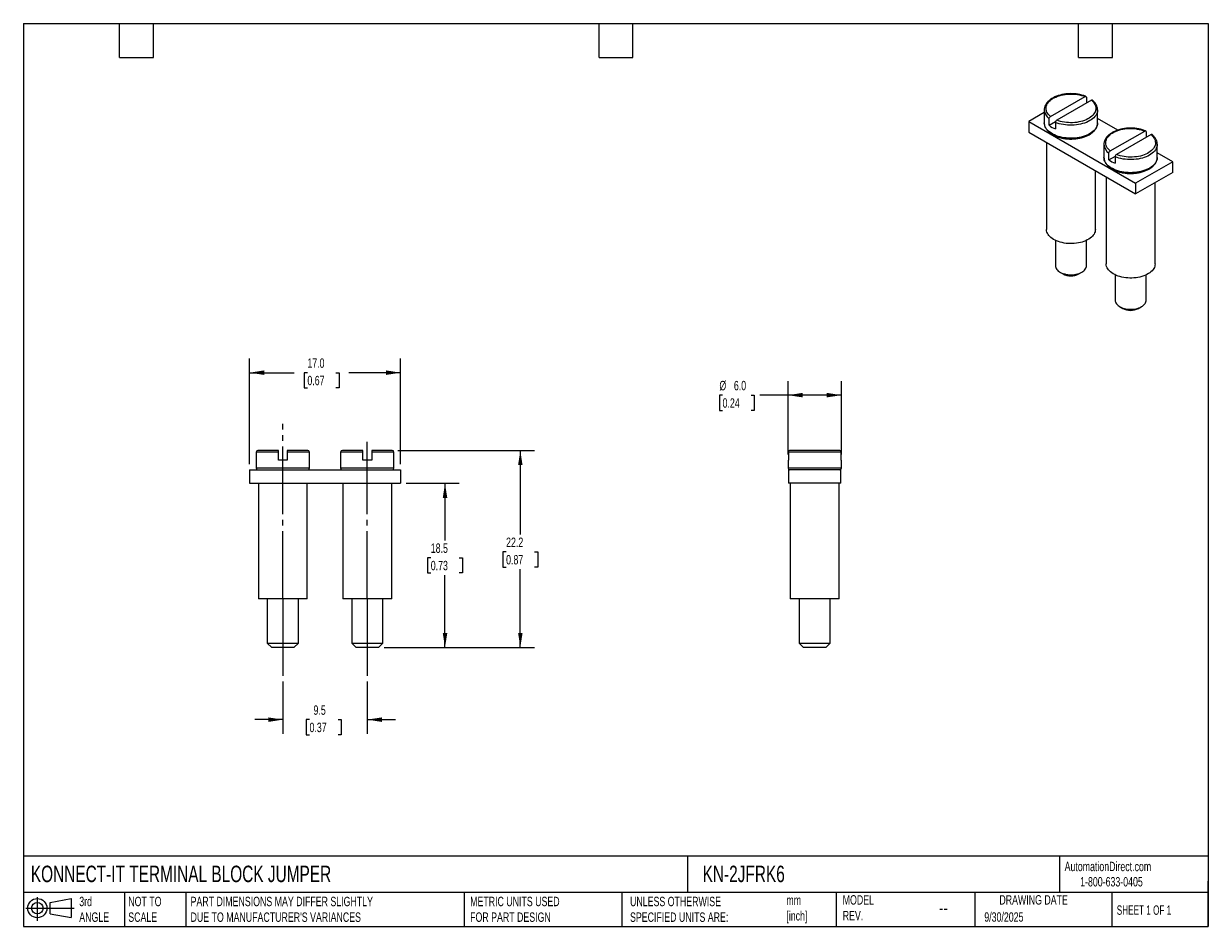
# Model space of a CAD drawing. Header units: millimetres. Extents: x 3 to 137, y 3 to 105.
import ezdxf

# ---------------------------------------------------------------- set-up
doc = ezdxf.new("R2010")
doc.units = ezdxf.units.MM
doc.header["$LTSCALE"] = 0.5
doc.linetypes.add('SLD-Center', pattern=[19.05, 15.24, -1.27, 1.27, -1.27])
doc.linetypes.add('SLD-Solid', pattern=[0])
doc.layers.add('CENTER', color=40, linetype='SLD-Center')
doc.layers.add('SLD-DEFPOINTS', color=7, linetype='Continuous')
doc.layers.add('DIMENSIONS', color=140, linetype='SLD-Solid', lineweight=25)
doc.layers.add('TEXT', color=140, linetype='SLD-Solid', lineweight=25)
doc.styles.add('SLDTEXTSTYLE0', font='TXT', dxfattribs={"width": 0.7})
doc.styles.add('SLDTEXTSTYLE1', font='TXT', dxfattribs={"width": 0.65})
doc.dimstyles.new('SLDDIMSTYLE0', dxfattribs={"dimtxt": 1.079004, "dimasz": 1.651, "dimexe": 0, "dimexo": 0.0625, "dimgap": 0.269751, "dimtad": 0, "dimtih": 1, "dimtoh": 1, "dimdec": 1, "dimrnd": 1e-09, "dimzin": 12, "dimdsep": 46, "dimtxsty": 'SLDTEXTSTYLE0', "dimsah": 1, "dimcen": 0.09, "dimadec": 0, "dimazin": 3, "dimtfac": 1, "dimtdec": 1, "dimtofl": 0, "dimtmove": 0, "dimatfit": 3, "dimfxl": 0, "dimfrac": 2, "dimtolj": 1, "dimtzin": 12, "dimarcsym": 0})
doc.dimstyles.new('SLDDIMSTYLE1', dxfattribs={"dimtxt": 1.079004, "dimasz": 1.651, "dimexe": 0, "dimexo": 0.0625, "dimgap": 0.269751, "dimtad": 0, "dimtih": 1, "dimtoh": 1, "dimdec": 1, "dimrnd": 1e-09, "dimzin": 4, "dimdsep": 46, "dimtxsty": 'SLDTEXTSTYLE0', "dimsah": 1, "dimcen": 0.09, "dimadec": 0, "dimazin": 1, "dimtfac": 1, "dimtdec": 1, "dimtofl": 0, "dimtmove": 0, "dimatfit": 3, "dimfxl": 0, "dimfrac": 2, "dimtolj": 1, "dimtzin": 12, "dimarcsym": 0})
doc.dimstyles.new('SLDDIMSTYLE2', dxfattribs={"dimtxt": 1.079004, "dimasz": 1.651, "dimexe": 0, "dimexo": 0.0625, "dimgap": 0.269751, "dimtad": 0, "dimtih": 1, "dimtoh": 1, "dimdec": 1, "dimrnd": 1e-09, "dimzin": 12, "dimdsep": 46, "dimtxsty": 'SLDTEXTSTYLE0', "dimsah": 1, "dimcen": 0.09, "dimadec": 0, "dimazin": 3, "dimtfac": 1, "dimtdec": 1, "dimtmove": 0, "dimatfit": 0, "dimfxl": 0, "dimfrac": 2, "dimtolj": 1, "dimtzin": 12, "dimarcsym": 0})

# ---------------------------------------------------------------- blocks, each defined once
blk = doc.blocks.new('Block11')
at = {"color": 7, "linetype": 'SLD-Solid', "lineweight": 18}
for p, q in [((0, 1.44), (5.44, 1.44)), ((1.29, 2.66), (1.29, 0)), ((2.74, 2.08), (5.09, 2.52)), ((2.74, 0.8), (2.74, 2.08)), ((5.09, 2.52), (5.09, 0.37)), ((2.74, 0.8), (5.09, 0.37))]:
    blk.add_line(p, q, dxfattribs=at)
for radius in [1.08, 0.643]:
    blk.add_circle((1.29, 1.44), radius, dxfattribs=at)
blk = doc.blocks.new('Block12')
at = {"layer": 'SLD-DEFPOINTS'}
blk.add_blockref('Block11', (0, 0), dxfattribs=at)
blk = doc.blocks.new('_D')
at = {"layer": 'DIMENSIONS'}
for p, q in [((46.24, 53.04), (52.19, 53.04)), ((50.6, 53.04), (50.6, 46.62)), ((49, 44.66), (48.64, 44.66)), ((48.64, 44.66), (48.64, 42.95)), ((52.21, 44.66), (52.57, 44.66)), ((52.57, 44.66), (52.57, 42.95)), ((48.64, 42.95), (49, 42.95)), ((50.6, 34.54), (50.6, 42.71)), ((52.57, 42.95), (52.21, 42.95)), ((43.74, 34.54), (52.19, 34.54))]:
    blk.add_line(p, q, dxfattribs=at)
for points in [[(50.6, 53.04), (50.35, 51.39), (50.86, 51.39)], [(50.6, 34.54), (50.86, 36.19), (50.35, 36.19)]]:
    blk.add_solid(points, dxfattribs=at)
at = {"layer": 'DIMENSIONS', "char_height": 1.058, "attachment_point": 1, "style": 'SLDTEXTSTYLE0'}
for s, insert in [('18.5', (49, 46.27)), ('0.73', (49, 44.31))]:
    blk.add_mtext(s, dxfattribs=dict(at, insert=insert))
blk = doc.blocks.new('_D_1')
at = {"layer": 'DIMENSIONS'}
for p, q in [((45.29, 56.74), (60.67, 56.74)), ((59.08, 56.74), (59.08, 47.28)), ((57.48, 45.32), (57.11, 45.32)), ((57.11, 45.32), (57.11, 43.61)), ((60.68, 45.32), (61.05, 45.32)), ((61.05, 45.32), (61.05, 43.61)), ((57.11, 43.61), (57.48, 43.61)), ((59.08, 34.54), (59.08, 43.37)), ((61.05, 43.61), (60.68, 43.61)), ((43.74, 34.54), (60.67, 34.54))]:
    blk.add_line(p, q, dxfattribs=at)
for points in [[(59.08, 56.74), (58.83, 55.09), (59.33, 55.09)], [(59.08, 34.54), (59.33, 36.19), (58.83, 36.19)]]:
    blk.add_solid(points, dxfattribs=at)
at = {"layer": 'DIMENSIONS', "char_height": 1.058, "attachment_point": 1, "style": 'SLDTEXTSTYLE0'}
for s, insert in [('22.2', (57.48, 46.93)), ('0.87', (57.48, 44.97))]:
    blk.add_mtext(s, dxfattribs=dict(at, insert=insert))
blk = doc.blocks.new('_D_2')
at = {"layer": 'DIMENSIONS'}
for p, q in [((28.6, 55.18), (28.6, 67.08)), ((45.6, 55.18), (45.6, 67.08)), ((28.6, 65.49), (33.64, 65.49)), ((35.11, 65.49), (34.74, 65.49)), ((34.74, 65.49), (34.74, 63.78)), ((38.31, 65.49), (38.67, 65.49)), ((38.67, 65.49), (38.67, 63.78)), ((45.6, 65.49), (39.77, 65.49)), ((34.74, 63.78), (35.11, 63.78)), ((38.67, 63.78), (38.31, 63.78))]:
    blk.add_line(p, q, dxfattribs=at)
for points in [[(28.6, 65.49), (30.25, 65.24), (30.25, 65.75)], [(45.6, 65.49), (43.95, 65.75), (43.95, 65.24)]]:
    blk.add_solid(points, dxfattribs=at)
at = {"layer": 'DIMENSIONS', "char_height": 1.058, "attachment_point": 1, "style": 'SLDTEXTSTYLE0'}
for s, insert in [('17.0', (35.11, 67.1)), ('0.67', (35.11, 65.14))]:
    blk.add_mtext(s, dxfattribs=dict(at, insert=insert))
blk = doc.blocks.new('_D_3')
at = {"layer": 'DIMENSIONS'}
for p, q in [((32.35, 30.73), (32.35, 24.85)), ((41.85, 30.73), (41.85, 24.85)), ((32.35, 26.44), (29.18, 26.44)), ((35.35, 26.44), (34.99, 26.44)), ((34.99, 26.44), (34.99, 24.72)), ((38.56, 26.44), (38.92, 26.44)), ((38.92, 26.44), (38.92, 24.72)), ((41.85, 26.44), (45.03, 26.44)), ((34.99, 24.72), (35.35, 24.72)), ((38.92, 24.72), (38.56, 24.72))]:
    blk.add_line(p, q, dxfattribs=at)
for points in [[(32.35, 26.44), (30.7, 26.69), (30.7, 26.18)], [(41.85, 26.44), (43.5, 26.18), (43.5, 26.69)]]:
    blk.add_solid(points, dxfattribs=at)
at = {"layer": 'DIMENSIONS', "char_height": 1.058, "attachment_point": 1, "style": 'SLDTEXTSTYLE0'}
for s, insert in [('9.5', (35.8, 28.04)), ('0.37', (35.35, 26.09))]:
    blk.add_mtext(s, dxfattribs=dict(at, insert=insert))
blk = doc.blocks.new('_D_4')
at = {"layer": 'DIMENSIONS'}
for p, q in [((89.22, 56.28), (89.22, 64.55)), ((95.22, 56.28), (95.22, 64.55)), ((81.85, 62.96), (81.49, 62.96)), ((81.49, 62.96), (81.49, 61.25)), ((85.06, 62.96), (85.42, 62.96)), ((85.42, 62.96), (85.42, 61.25)), ((89.22, 62.96), (86.03, 62.96)), ((95.22, 62.96), (89.22, 62.96)), ((81.49, 61.25), (81.85, 61.25)), ((85.42, 61.25), (85.06, 61.25))]:
    blk.add_line(p, q, dxfattribs=at)
for points in [[(89.22, 62.96), (90.87, 62.71), (90.87, 63.22)], [(95.22, 62.96), (93.57, 63.22), (93.57, 62.71)]]:
    blk.add_solid(points, dxfattribs=at)
at = {"layer": 'DIMENSIONS', "char_height": 1.058, "attachment_point": 1, "style": 'SLDTEXTSTYLE0'}
for s, insert in [('%%c', (81.49, 64.57)), ('6.0', (83.12, 64.57)), ('0.24', (81.85, 62.61))]:
    blk.add_mtext(s, dxfattribs=dict(at, insert=insert))

msp = doc.modelspace()

# ---------------------------------------------------------------- linework, layer by layer
for p, q in [((118.76, 94.32), (122.66, 96.57)), ((123.36, 96.16), (119.47, 93.92)), ((122.8, 96.49), (122.8, 95.84)), ((118.06, 94.78), (116.32, 93.77)), ((118.06, 95.08), (118.06, 95.09)), ((118.06, 95.08), (118.06, 93.61)), ((124.06, 93.61), (124.06, 95.08)), ((124.06, 95.08), (124.06, 95.07)), ((116.32, 93.77), (128.34, 86.83)), ((116.32, 93.77), (116.32, 92.55)), ((118.62, 93.34), (118.62, 94.08)), ((118.62, 93.34), (119.34, 93.76)), ((119.32, 93.67), (119.32, 92.93)), ((126.35, 92.8), (124.06, 94.12)), ((124.06, 93.61), (124.06, 93.6)), ((116.32, 92.55), (128.34, 85.61)), ((125.48, 90.45), (129.37, 92.69)), ((130.08, 92.29), (126.18, 90.04)), ((129.52, 92.61), (129.52, 91.96)), ((118.31, 91.4), (118.31, 81.61)), ((124.78, 91.2), (124.78, 91.21)), ((124.78, 91.2), (124.78, 89.73)), ((130.78, 89.73), (130.78, 91.2)), ((130.78, 91.2), (130.78, 91.19)), ((125.33, 89.46), (125.33, 90.2)), ((125.33, 89.46), (126.06, 89.88)), ((126.04, 89.79), (126.04, 89.06)), ((132.52, 89.24), (130.78, 90.25)), ((130.78, 89.73), (130.78, 89.73)), ((123.81, 81.61), (123.81, 88.23)), ((132.52, 89.24), (128.34, 86.83)), ((132.52, 88.02), (128.34, 85.61)), ((132.52, 88.02), (132.52, 89.24)), ((125.03, 87.52), (125.03, 77.73)), ((128.34, 86.83), (128.34, 85.61)), ((130.53, 77.73), (130.53, 86.87)), ((119.31, 80.38), (119.31, 77.53)), ((122.81, 77.53), (122.81, 80.38)), ((119.82, 76.81), (120.18, 76.61)), ((121.95, 76.61), (122.3, 76.81)), ((126.03, 76.51), (126.03, 73.65)), ((129.53, 73.65), (129.53, 76.51)), ((126.54, 72.93), (126.89, 72.73)), ((128.66, 72.73), (129.02, 72.93)), ((29.35, 56.54), (29.35, 54.74)), ((31.85, 56.54), (29.35, 56.54)), ((31.85, 56.74), (29.55, 56.74)), ((31.85, 55.64), (31.85, 56.54)), ((35.15, 56.74), (32.85, 56.74)), ((32.85, 56.54), (32.85, 55.64)), ((35.35, 56.54), (32.85, 56.54)), ((35.35, 54.74), (35.35, 56.54)), ((38.85, 56.54), (38.85, 54.74)), ((41.35, 56.54), (38.85, 56.54)), ((41.35, 56.74), (39.05, 56.74)), ((41.35, 55.64), (41.35, 56.54)), ((44.65, 56.74), (42.35, 56.74)), ((42.35, 56.54), (42.35, 55.64)), ((44.85, 56.54), (42.35, 56.54)), ((44.85, 54.74), (44.85, 56.54)), ((89.26, 56.54), (89.26, 55.64)), ((95.18, 56.54), (89.26, 56.54)), ((94.97, 56.74), (89.46, 56.74)), ((95.18, 55.64), (95.18, 56.54)), ((35.35, 54.74), (29.35, 54.74)), ((32.85, 55.64), (31.85, 55.64)), ((44.85, 54.74), (38.85, 54.74)), ((42.35, 55.64), (41.35, 55.64)), ((89.22, 55.64), (89.22, 54.74)), ((89.26, 55.64), (89.22, 55.64)), ((95.22, 54.74), (89.22, 54.74)), ((95.22, 55.64), (95.18, 55.64)), ((95.22, 54.74), (95.22, 55.64)), ((28.6, 54.54), (45.6, 54.54)), ((28.6, 54.54), (28.6, 53.04)), ((45.6, 54.54), (45.6, 53.04)), ((89.27, 54.54), (89.27, 53.04)), ((95.17, 54.54), (89.27, 54.54)), ((95.17, 53.04), (95.17, 54.54)), ((28.6, 53.04), (45.6, 53.04)), ((29.6, 53.04), (29.6, 40.04)), ((35.1, 40.04), (35.1, 53.04)), ((39.1, 53.04), (39.1, 40.04)), ((44.6, 40.04), (44.6, 53.04)), ((95.17, 53.04), (89.27, 53.04)), ((89.47, 53.04), (89.47, 40.04)), ((94.97, 40.04), (94.97, 53.04)), ((29.66, 40.04), (29.6, 40.04)), ((35.1, 40.04), (29.66, 40.04)), ((30.6, 40.04), (30.6, 35.04)), ((34.1, 35.04), (34.1, 40.04)), ((39.16, 40.04), (39.1, 40.04)), ((44.6, 40.04), (39.16, 40.04)), ((40.1, 40.04), (40.1, 35.04)), ((43.6, 35.04), (43.6, 40.04)), ((94.97, 40.04), (89.47, 40.04)), ((90.47, 40.04), (90.47, 35.04)), ((93.97, 35.04), (93.97, 40.04)), ((30.6, 35.04), (31.1, 34.54)), ((30.6, 35.04), (34.1, 35.04)), ((33.6, 34.54), (34.1, 35.04)), ((40.1, 35.04), (40.6, 34.54)), ((40.1, 35.04), (43.6, 35.04)), ((43.1, 34.54), (43.6, 35.04)), ((90.47, 35.04), (90.97, 34.54)), ((90.47, 35.04), (93.97, 35.04)), ((93.47, 34.54), (93.97, 35.04)), ((33.6, 34.54), (31.1, 34.54)), ((43.1, 34.54), (40.6, 34.54)), ((93.47, 34.54), (90.97, 34.54))]:
    msp.add_line(p, q)
at = {"flags": 128}
for points in [[(118.76, 94.32), (118.63, 94.44), (118.52, 94.56), (118.43, 94.69), (118.36, 94.82), (118.31, 94.95), (118.28, 95.08), (118.26, 95.22), (118.27, 95.35), (118.29, 95.49), (118.34, 95.62), (118.4, 95.76), (118.49, 95.88), (118.59, 96.01), (118.71, 96.12), (118.85, 96.23), (119, 96.34), (119.17, 96.43), (119.35, 96.52), (119.54, 96.6), (119.74, 96.67), (119.96, 96.73), (120.18, 96.78), (120.4, 96.82), (120.63, 96.84), (120.87, 96.86), (121.11, 96.86), (121.34, 96.85), (121.57, 96.83), (121.8, 96.8), (122.03, 96.76), (122.25, 96.71), (122.46, 96.65), (122.66, 96.57)], [(123.36, 96.16), (123.49, 96.05), (123.6, 95.93), (123.69, 95.8), (123.76, 95.67), (123.81, 95.54), (123.85, 95.41), (123.86, 95.27), (123.85, 95.13), (123.83, 95), (123.78, 94.86), (123.72, 94.73), (123.63, 94.61), (123.53, 94.48), (123.41, 94.37), (123.28, 94.25), (123.12, 94.15), (122.96, 94.05), (122.78, 93.97), (122.58, 93.89), (122.38, 93.82), (122.17, 93.76), (121.95, 93.71), (121.72, 93.67), (121.49, 93.65), (121.25, 93.63), (121.02, 93.63), (120.78, 93.64), (120.55, 93.66), (120.32, 93.69), (120.09, 93.73), (119.88, 93.78), (119.67, 93.84), (119.47, 93.92)], [(124.06, 95.07), (124.06, 95.01), (124.04, 94.86), (124, 94.72), (123.94, 94.59), (123.86, 94.45), (123.76, 94.32), (123.64, 94.19), (123.5, 94.07), (123.35, 93.96), (123.18, 93.86), (123, 93.76), (122.81, 93.67), (122.6, 93.59), (122.38, 93.53), (122.15, 93.47), (121.92, 93.42), (121.68, 93.39), (121.44, 93.36), (121.19, 93.35), (120.94, 93.35), (120.69, 93.36), (120.45, 93.39), (120.21, 93.42), (119.98, 93.47), (119.75, 93.52), (119.53, 93.59), (119.32, 93.67)], [(124.06, 93.6), (124.06, 93.56), (124.04, 93.42), (124.01, 93.28), (123.95, 93.14), (123.87, 93.01), (123.78, 92.88), (123.66, 92.75), (123.53, 92.63), (123.39, 92.52), (123.23, 92.41), (123.05, 92.31), (122.86, 92.22), (122.66, 92.14), (122.45, 92.07), (122.22, 92.01), (121.99, 91.96), (121.76, 91.93), (121.52, 91.9), (121.28, 91.88), (121.03, 91.88), (120.79, 91.89), (120.54, 91.91), (120.3, 91.94), (120.07, 91.98), (119.84, 92.03), (119.62, 92.09), (119.41, 92.16), (119.21, 92.25), (119.03, 92.34), (118.86, 92.44), (118.7, 92.55), (118.55, 92.66), (118.43, 92.78), (118.32, 92.91), (118.23, 93.04), (118.16, 93.17), (118.11, 93.31), (118.07, 93.45), (118.06, 93.59), (118.06, 93.61)], [(125.48, 90.45), (125.35, 90.56), (125.24, 90.68), (125.15, 90.81), (125.08, 90.94), (125.03, 91.07), (124.99, 91.2), (124.98, 91.34), (124.99, 91.48), (125.01, 91.61), (125.06, 91.75), (125.12, 91.88), (125.21, 92), (125.31, 92.13), (125.43, 92.24), (125.57, 92.36), (125.72, 92.46), (125.88, 92.56), (126.06, 92.64), (126.26, 92.72), (126.46, 92.79), (126.67, 92.85), (126.89, 92.9), (127.12, 92.94), (127.35, 92.96), (127.59, 92.98), (127.82, 92.98), (128.06, 92.97), (128.29, 92.96), (128.52, 92.92), (128.75, 92.88), (128.96, 92.83), (129.17, 92.77), (129.37, 92.69)], [(130.08, 92.29), (130.21, 92.17), (130.32, 92.05), (130.41, 91.92), (130.48, 91.8), (130.53, 91.66), (130.56, 91.53), (130.58, 91.39), (130.57, 91.26), (130.55, 91.12), (130.5, 90.99), (130.44, 90.86), (130.35, 90.73), (130.25, 90.6), (130.13, 90.49), (129.99, 90.38), (129.84, 90.27), (129.67, 90.18), (129.49, 90.09), (129.3, 90.01), (129.1, 89.94), (128.88, 89.88), (128.66, 89.83), (128.44, 89.8), (128.21, 89.77), (127.97, 89.75), (127.74, 89.75), (127.5, 89.76), (127.27, 89.78), (127.04, 89.81), (126.81, 89.85), (126.59, 89.9), (126.38, 89.96), (126.18, 90.04)], [(130.78, 91.19), (130.78, 91.13), (130.76, 90.99), (130.71, 90.85), (130.65, 90.71), (130.57, 90.57), (130.47, 90.44), (130.36, 90.32), (130.22, 90.2), (130.07, 90.08), (129.9, 89.98), (129.72, 89.88), (129.52, 89.79), (129.32, 89.72), (129.1, 89.65), (128.87, 89.59), (128.64, 89.54), (128.4, 89.51), (128.15, 89.48), (127.91, 89.47), (127.66, 89.47), (127.41, 89.48), (127.17, 89.51), (126.93, 89.54), (126.69, 89.59), (126.47, 89.65), (126.25, 89.71), (126.04, 89.79)], [(130.78, 89.73), (130.78, 89.68), (130.76, 89.54), (130.72, 89.4), (130.67, 89.26), (130.59, 89.13), (130.49, 89), (130.38, 88.87), (130.25, 88.75), (130.11, 88.64), (129.94, 88.53), (129.77, 88.44), (129.58, 88.35), (129.37, 88.27), (129.16, 88.2), (128.94, 88.14), (128.71, 88.09), (128.48, 88.05), (128.24, 88.02), (127.99, 88.01), (127.75, 88), (127.5, 88.01), (127.26, 88.03), (127.02, 88.06), (126.79, 88.1), (126.56, 88.15), (126.34, 88.21), (126.13, 88.29), (125.93, 88.37), (125.75, 88.46), (125.57, 88.56), (125.41, 88.67), (125.27, 88.78), (125.15, 88.9), (125.04, 89.03), (124.95, 89.16), (124.88, 89.3), (124.82, 89.43), (124.79, 89.57), (124.78, 89.72), (124.78, 89.73)], [(123.81, 81.61), (123.8, 81.49), (123.78, 81.36), (123.73, 81.23), (123.66, 81.1), (123.58, 80.97), (123.48, 80.85), (123.36, 80.73), (123.22, 80.62), (123.07, 80.52), (122.9, 80.43), (122.72, 80.34), (122.53, 80.27), (122.33, 80.2), (122.12, 80.14), (121.9, 80.1), (121.67, 80.06), (121.44, 80.04), (121.21, 80.02), (120.98, 80.02), (120.74, 80.03), (120.51, 80.05), (120.29, 80.08), (120.07, 80.13), (119.85, 80.18), (119.65, 80.25), (119.45, 80.32), (119.27, 80.4), (119.1, 80.5), (118.94, 80.6), (118.8, 80.7), (118.68, 80.82), (118.57, 80.94), (118.48, 81.06), (118.41, 81.19), (118.36, 81.32), (118.32, 81.45), (118.31, 81.59), (118.31, 81.61)], [(119.31, 77.53), (119.32, 77.43), (119.35, 77.32), (119.39, 77.22), (119.46, 77.12), (119.54, 77.02), (119.64, 76.93), (119.76, 76.85), (119.89, 76.77), (120.04, 76.71), (120.19, 76.65), (120.36, 76.6), (120.53, 76.56), (120.71, 76.53), (120.9, 76.52), (121.08, 76.51), (121.27, 76.52), (121.45, 76.54), (121.63, 76.57), (121.81, 76.61), (121.97, 76.66), (122.12, 76.72), (122.27, 76.79), (122.39, 76.87), (122.51, 76.96), (122.6, 77.05), (122.68, 77.14), (122.74, 77.25), (122.79, 77.35), (122.81, 77.46), (122.81, 77.53)], [(130.53, 77.73), (130.52, 77.61), (130.49, 77.48), (130.45, 77.35), (130.38, 77.22), (130.3, 77.09), (130.19, 76.97), (130.07, 76.86), (129.94, 76.75), (129.79, 76.64), (129.62, 76.55), (129.44, 76.46), (129.25, 76.39), (129.05, 76.32), (128.83, 76.26), (128.61, 76.22), (128.39, 76.18), (128.16, 76.16), (127.93, 76.14), (127.69, 76.14), (127.46, 76.15), (127.23, 76.17), (127, 76.21), (126.78, 76.25), (126.57, 76.3), (126.36, 76.37), (126.17, 76.44), (125.99, 76.53), (125.82, 76.62), (125.66, 76.72), (125.52, 76.83), (125.39, 76.94), (125.29, 77.06), (125.2, 77.18), (125.13, 77.31), (125.07, 77.44), (125.04, 77.58), (125.03, 77.71), (125.03, 77.73)], [(126.03, 73.65), (126.04, 73.55), (126.06, 73.45), (126.11, 73.34), (126.18, 73.24), (126.26, 73.15), (126.36, 73.06), (126.48, 72.97), (126.61, 72.9), (126.75, 72.83), (126.91, 72.77), (127.08, 72.72), (127.25, 72.68), (127.43, 72.66), (127.62, 72.64), (127.8, 72.64), (127.99, 72.64), (128.17, 72.66), (128.35, 72.69), (128.52, 72.73), (128.69, 72.78), (128.84, 72.84), (128.98, 72.91), (129.11, 72.99), (129.22, 73.08), (129.32, 73.17), (129.4, 73.27), (129.46, 73.37), (129.5, 73.47), (129.52, 73.58), (129.53, 73.65)]]:
    msp.add_lwpolyline(points, dxfattribs=at)
for centre, radius, start, end in [((119.37, 95.15), 1.31, 183.0574, 234.8214), ((120.36, 95.55), 2.82, 231.675, 248.3303), ((126.09, 91.27), 1.31, 183.0574, 234.8214), ((127.08, 91.68), 2.82, 231.675, 248.3303), ((121.06, 78.29), 1.9, 242.2815, 297.7185), ((127.78, 74.41), 1.9, 242.2815, 297.7185), ((29.55, 56.54), 0.2, 90, 180), ((35.15, 56.54), 0.2, 0, 90), ((39.05, 56.54), 0.2, 90, 180), ((44.65, 56.54), 0.2, 0, 90), ((29.55, 54.74), 0.2, 180, 270), ((35.15, 54.74), 0.2, 270, 0), ((39.05, 54.74), 0.2, 180, 270), ((44.65, 54.74), 0.2, 270, 0), ((89.42, 54.74), 0.2, 180, 270), ((95.02, 54.74), 0.2, 270, 0)]:
    msp.add_arc(centre, radius, start, end)
for points, knots in [([(122.75, 96.59), (122.73, 96.59), (122.65, 96.63), (122.5, 96.68), (122.3, 96.74), (122.08, 96.79), (121.86, 96.83), (121.64, 96.87), (121.41, 96.89), (121.18, 96.9), (120.95, 96.9), (120.72, 96.89), (120.49, 96.87), (120.27, 96.84), (120.05, 96.79), (119.84, 96.74), (119.63, 96.68), (119.43, 96.61), (119.24, 96.53), (119.06, 96.44), (118.89, 96.35), (118.74, 96.24), (118.6, 96.13), (118.47, 96.01), (118.36, 95.88), (118.26, 95.75), (118.19, 95.62), (118.13, 95.48), (118.09, 95.33), (118.06, 95.21), (118.06, 95.13), (118.06, 95.09)], [0, 0, 0, 0, 0.009524, 0.045549, 0.081534, 0.11748, 0.15339, 0.189271, 0.22513, 0.260974, 0.296814, 0.332656, 0.368507, 0.404376, 0.440271, 0.476201, 0.512175, 0.548199, 0.584278, 0.620414, 0.656603, 0.692832, 0.729064, 0.765241, 0.801288, 0.837111, 0.87261, 0.907707, 0.942374, 0.976647, 1, 1, 1, 1]), ([(122.66, 96.57), (122.69, 96.59), (122.73, 96.6), (122.78, 96.57), (122.8, 96.54), (122.8, 96.49)], [0, 0, 0, 0, 0.5, 0.5, 1, 1, 1, 1]), ([(123.47, 96.17), (123.46, 96.17), (123.44, 96.19), (123.4, 96.18), (123.37, 96.17), (123.36, 96.16)], [0, 0, 0, 0, 0.352973, 0.732299, 1, 1, 1, 1]), ([(124.06, 95.07), (124.06, 95.09), (124.06, 95.15), (124.05, 95.25), (124.02, 95.39), (123.97, 95.53), (123.91, 95.66), (123.83, 95.8), (123.73, 95.92), (123.62, 96.04), (123.53, 96.13), (123.48, 96.17), (123.47, 96.17)], [0, 0, 0, 0, 0.030511, 0.147823, 0.265119, 0.382928, 0.501728, 0.621814, 0.743267, 0.865971, 0.989677, 1, 1, 1, 1]), ([(118.06, 93.61), (118.06, 93.59), (118.06, 93.53), (118.07, 93.43), (118.1, 93.29), (118.15, 93.15), (118.22, 93.02), (118.3, 92.88), (118.4, 92.76), (118.52, 92.64), (118.65, 92.52), (118.79, 92.41), (118.95, 92.31), (119.12, 92.22), (119.31, 92.13), (119.5, 92.05), (119.7, 91.99), (119.91, 91.93), (120.13, 91.88), (120.35, 91.84), (120.57, 91.82), (120.8, 91.8), (121.03, 91.79), (121.26, 91.8), (121.49, 91.81), (121.72, 91.84), (121.94, 91.87), (122.16, 91.92), (122.37, 91.97), (122.57, 92.03), (122.77, 92.11), (122.95, 92.19), (123.13, 92.28), (123.29, 92.38), (123.44, 92.49), (123.58, 92.61), (123.7, 92.73), (123.8, 92.86), (123.89, 92.99), (123.96, 93.13), (124.01, 93.27), (124.05, 93.41), (124.06, 93.52), (124.06, 93.59), (124.06, 93.6)], [0, 0, 0, 0, 0.006257, 0.029691, 0.053128, 0.076678, 0.100432, 0.124447, 0.148734, 0.173267, 0.197996, 0.22286, 0.247802, 0.272781, 0.297758, 0.322717, 0.34765, 0.372556, 0.397435, 0.422291, 0.447128, 0.471952, 0.496769, 0.521584, 0.546403, 0.571231, 0.596073, 0.620935, 0.645825, 0.670746, 0.695703, 0.7207, 0.745736, 0.770805, 0.795896, 0.820973, 0.845995, 0.870902, 0.895627, 0.920103, 0.94429, 0.968182, 0.991824, 1, 1, 1, 1]), ([(118.62, 94.08), (118.62, 94.12), (118.63, 94.17), (118.69, 94.26), (118.72, 94.3), (118.76, 94.32)], [0, 0, 0, 0, 0.5, 0.5, 1, 1, 1, 1]), ([(119.47, 93.92), (119.43, 93.89), (119.39, 93.86), (119.34, 93.76), (119.32, 93.71), (119.32, 93.67)], [0, 0, 0, 0, 0.5, 0.5, 1, 1, 1, 1]), ([(129.47, 92.71), (129.45, 92.72), (129.37, 92.75), (129.22, 92.8), (129.01, 92.86), (128.8, 92.91), (128.58, 92.96), (128.36, 92.99), (128.13, 93.01), (127.9, 93.02), (127.67, 93.02), (127.44, 93.01), (127.21, 92.99), (126.99, 92.96), (126.77, 92.92), (126.55, 92.87), (126.35, 92.8), (126.15, 92.73), (125.96, 92.65), (125.78, 92.57), (125.61, 92.47), (125.46, 92.36), (125.32, 92.25), (125.19, 92.13), (125.08, 92.01), (124.98, 91.87), (124.91, 91.74), (124.85, 91.6), (124.8, 91.46), (124.78, 91.33), (124.78, 91.25), (124.78, 91.22)], [0, 0, 0, 0, 0.009524, 0.045549, 0.081534, 0.11748, 0.15339, 0.189271, 0.22513, 0.260974, 0.296814, 0.332656, 0.368507, 0.404376, 0.440271, 0.476201, 0.512175, 0.548199, 0.584278, 0.620414, 0.656603, 0.692832, 0.729064, 0.765241, 0.801288, 0.837111, 0.87261, 0.907707, 0.942374, 0.976647, 1, 1, 1, 1]), ([(129.37, 92.69), (129.41, 92.72), (129.45, 92.72), (129.5, 92.69), (129.52, 92.66), (129.52, 92.61)], [0, 0, 0, 0, 0.5, 0.5, 1, 1, 1, 1]), ([(130.19, 92.29), (130.18, 92.3), (130.16, 92.31), (130.12, 92.31), (130.09, 92.29), (130.08, 92.29)], [0, 0, 0, 0, 0.352973, 0.732299, 1, 1, 1, 1]), ([(130.78, 91.2), (130.78, 91.21), (130.78, 91.27), (130.77, 91.37), (130.74, 91.51), (130.69, 91.65), (130.63, 91.79), (130.55, 91.92), (130.45, 92.04), (130.33, 92.17), (130.25, 92.25), (130.2, 92.29), (130.19, 92.29)], [0, 0, 0, 0, 0.030511, 0.147823, 0.265119, 0.382928, 0.501728, 0.621814, 0.743267, 0.865971, 0.989677, 1, 1, 1, 1]), ([(124.78, 89.73), (124.78, 89.72), (124.78, 89.66), (124.79, 89.55), (124.82, 89.41), (124.87, 89.27), (124.94, 89.14), (125.02, 89.01), (125.12, 88.88), (125.23, 88.76), (125.36, 88.64), (125.51, 88.53), (125.67, 88.43), (125.84, 88.34), (126.02, 88.25), (126.22, 88.18), (126.42, 88.11), (126.63, 88.05), (126.84, 88), (127.06, 87.97), (127.29, 87.94), (127.52, 87.92), (127.75, 87.91), (127.98, 87.92), (128.21, 87.93), (128.43, 87.96), (128.66, 87.99), (128.87, 88.04), (129.08, 88.09), (129.29, 88.16), (129.48, 88.23), (129.67, 88.31), (129.84, 88.41), (130.01, 88.51), (130.16, 88.61), (130.29, 88.73), (130.41, 88.85), (130.52, 88.98), (130.61, 89.11), (130.68, 89.25), (130.73, 89.39), (130.76, 89.53), (130.78, 89.65), (130.78, 89.71), (130.78, 89.73)], [0, 0, 0, 0, 0.006257, 0.029691, 0.053128, 0.076678, 0.100432, 0.124447, 0.148734, 0.173267, 0.197996, 0.22286, 0.247802, 0.272781, 0.297758, 0.322717, 0.34765, 0.372556, 0.397435, 0.422291, 0.447128, 0.471952, 0.496769, 0.521584, 0.546403, 0.571231, 0.596073, 0.620935, 0.645825, 0.670746, 0.695703, 0.7207, 0.745736, 0.770805, 0.795896, 0.820973, 0.845995, 0.870902, 0.895627, 0.920103, 0.94429, 0.968182, 0.991824, 1, 1, 1, 1]), ([(125.33, 90.2), (125.33, 90.24), (125.35, 90.29), (125.4, 90.39), (125.44, 90.42), (125.48, 90.45)], [0, 0, 0, 0, 0.5, 0.5, 1, 1, 1, 1]), ([(126.18, 90.04), (126.15, 90.02), (126.11, 89.98), (126.06, 89.89), (126.04, 89.83), (126.04, 89.79)], [0, 0, 0, 0, 0.5, 0.5, 1, 1, 1, 1]), ([(31.85, 56.54), (31.85, 56.6), (31.85, 56.65), (31.85, 56.72), (31.85, 56.74), (31.85, 56.74)], [0, 0, 0, 0, 0.5, 0.5, 1, 1, 1, 1]), ([(32.85, 56.74), (32.85, 56.74), (32.85, 56.72), (32.85, 56.65), (32.85, 56.6), (32.85, 56.54)], [0, 0, 0, 0, 0.5, 0.5, 1, 1, 1, 1]), ([(41.35, 56.54), (41.35, 56.6), (41.35, 56.65), (41.35, 56.72), (41.35, 56.74), (41.35, 56.74)], [0, 0, 0, 0, 0.5, 0.5, 1, 1, 1, 1]), ([(42.35, 56.74), (42.35, 56.74), (42.35, 56.72), (42.35, 56.65), (42.35, 56.6), (42.35, 56.54)], [0, 0, 0, 0, 0.5, 0.5, 1, 1, 1, 1]), ([(89.46, 56.74), (89.41, 56.74), (89.36, 56.72), (89.28, 56.65), (89.26, 56.6), (89.26, 56.54)], [0, 0, 0, 0, 0.5, 0.5, 1, 1, 1, 1]), ([(95.18, 56.54), (95.18, 56.6), (95.15, 56.65), (95.08, 56.72), (95.03, 56.74), (94.97, 56.74)], [0, 0, 0, 0, 0.5, 0.5, 1, 1, 1, 1])]:
    msp.add_open_spline(points, degree=3, knots=knots)
at = {"layer": 'CENTER'}
for p, q in [((32.35, 40.04), (32.35, 59.72)), ((41.85, 53.04), (41.85, 57.72)), ((41.85, 40.04), (41.85, 53.04)), ((32.35, 40.04), (32.35, 35.04)), ((41.85, 40.04), (41.85, 35.04)), ((32.35, 35.04), (32.35, 31.37)), ((41.85, 35.04), (41.85, 31.37))]:
    msp.add_line(p, q, dxfattribs=at)
at = {"layer": 'TEXT'}
for p, q in [((3.17, 104.78), (136.52, 104.78)), ((3.17, 104.78), (3.17, 3.17)), ((13.97, 100.97), (13.97, 104.78)), ((17.78, 100.97), (17.78, 104.78)), ((67.94, 100.97), (67.94, 104.78)), ((71.75, 100.97), (71.75, 104.78)), ((121.92, 100.97), (121.92, 104.78)), ((125.73, 100.97), (125.73, 104.78)), ((136.52, 104.78), (136.52, 3.17)), ((13.97, 100.97), (17.78, 100.97)), ((67.94, 100.97), (71.75, 100.97)), ((121.92, 100.97), (125.73, 100.97)), ((136.52, 11.06), (3.17, 11.06)), ((77.88, 11.06), (77.88, 6.98)), ((119.79, 11.06), (119.79, 6.98)), ((136.52, 3.17), (136.52, 8.26)), ((136.52, 6.98), (3.17, 6.98)), ((14.52, 6.98), (14.52, 3.17)), ((21.42, 6.98), (21.42, 3.17)), ((52.74, 6.98), (52.74, 3.17)), ((70.5, 6.98), (70.5, 3.17)), ((94.65, 6.98), (94.65, 3.17)), ((110.23, 6.98), (110.23, 3.17)), ((125.67, 6.98), (125.67, 3.17)), ((3.17, 3.17), (136.52, 3.17))]:
    msp.add_line(p, q, dxfattribs=at)

# ---------------------------------------------------------------- block references
at = {"layer": 'SLD-DEFPOINTS'}
msp.add_blockref('Block12', (3.42, 3.78), dxfattribs=at)

# ---------------------------------------------------------------- texts
at = {"layer": 'TEXT'}
for s, insert, char_height, attachment_point, style in [('KONNECT-IT TERMINAL BLOCK JUMPER', (3.98, 10), 1.8521, 1, 'SLDTEXTSTYLE0'), ('KN-2JFRK6', (79.6, 10), 1.852, 1, 'SLDTEXTSTYLE0'), ('AutomationDirect.com', (120.35, 10.44), 1.0583, 1, 'SLDTEXTSTYLE0'), ('1-800-633-0405', (122.1, 8.72), 1.0583, 1, 'SLDTEXTSTYLE0'), ('MODEL ^JREV.', (95.37, 6.68), 1.0583, 1, 'SLDTEXTSTYLE0'), ('DRAWING DATE', (116.86, 6.68), 1.0583, 2, 'SLDTEXTSTYLE0'), ('3rd^JANGLE', (9.43, 6.5), 1.058, 1, 'SLDTEXTSTYLE0'), ('NOT TO^JSCALE', (14.95, 6.5), 1.0583, 1, 'SLDTEXTSTYLE0'), ("PART DIMENSIONS MAY DIFFER SLIGHTLY ^JDUE TO MANUFACTURER'S VARIANCES", (21.96, 6.5), 1.0583, 1, 'SLDTEXTSTYLE0'), ('METRIC UNITS USED ^JFOR PART DESIGN', (53.43, 6.5), 1.0583, 1, 'SLDTEXTSTYLE0'), ('UNLESS OTHERWISE ^JSPECIFIED UNITS ARE:', (71.43, 6.5), 1.0583, 1, 'SLDTEXTSTYLE0'), ('mm^J[inch]', (89.03, 6.65), 1.058, 1, 'SLDTEXTSTYLE0'), ('SHEET 1 OF 1', (126.22, 5.53), 1.0583, 1, 'SLDTEXTSTYLE1'), ('--', (106.21, 6.06), 1.587, 1, 'SLDTEXTSTYLE0'), ('9/30/2025', (111.31, 4.75), 1.058, 1, 'SLDTEXTSTYLE0')]:
    msp.add_mtext(s, dxfattribs=dict(at, insert=insert, char_height=char_height, attachment_point=attachment_point, style=style))

# ---------------------------------------------------------------- dimensions: what is measured, and where the dimension line sits
at = {"layer": 'DIMENSIONS'}
for base, p1, p2, dimstyle, picture, middle in [((45.6, 65.49), (28.6, 54.54), (45.6, 54.54), 'SLDDIMSTYLE1', '_D_2', (36.71, 65.49)), ((41.85, 26.44), (32.35, 31.37), (41.85, 31.37), 'SLDDIMSTYLE2', '_D_3', (36.95, 26.44))]:
    dim = msp.add_linear_dim(base=base, p1=p1, p2=p2, dimstyle=dimstyle, dxfattribs=at)
    dim.commit()
    dim.dimension.update_dxf_attribs({"geometry": picture, "text_midpoint": middle, "dimtype": 160})
dim = msp.add_linear_dim(base=(89.22, 62.96), p1=(95.22, 55.64), p2=(89.22, 55.64), text='%%c<>', dimstyle='SLDDIMSTYLE1', dxfattribs=at)
dim.commit()
dim.dimension.update_dxf_attribs({"geometry": '_D_4', "text_midpoint": (83.46, 62.96), "dimtype": 160})
for base, p1, p2, picture, middle in [((59.08, 34.54), (44.65, 56.74), (43.1, 34.54), '_D_1', (59.08, 45.32)), ((50.6, 53.04), (43.1, 34.54), (45.6, 53.04), '_D', (50.6, 44.66))]:
    dim = msp.add_linear_dim(base=base, p1=p1, p2=p2, angle=90, dimstyle='SLDDIMSTYLE0', dxfattribs=at)
    dim.commit()
    dim.dimension.update_dxf_attribs({"geometry": picture, "text_midpoint": middle, "dimtype": 160})

doc.saveas('drawing.dxf')
